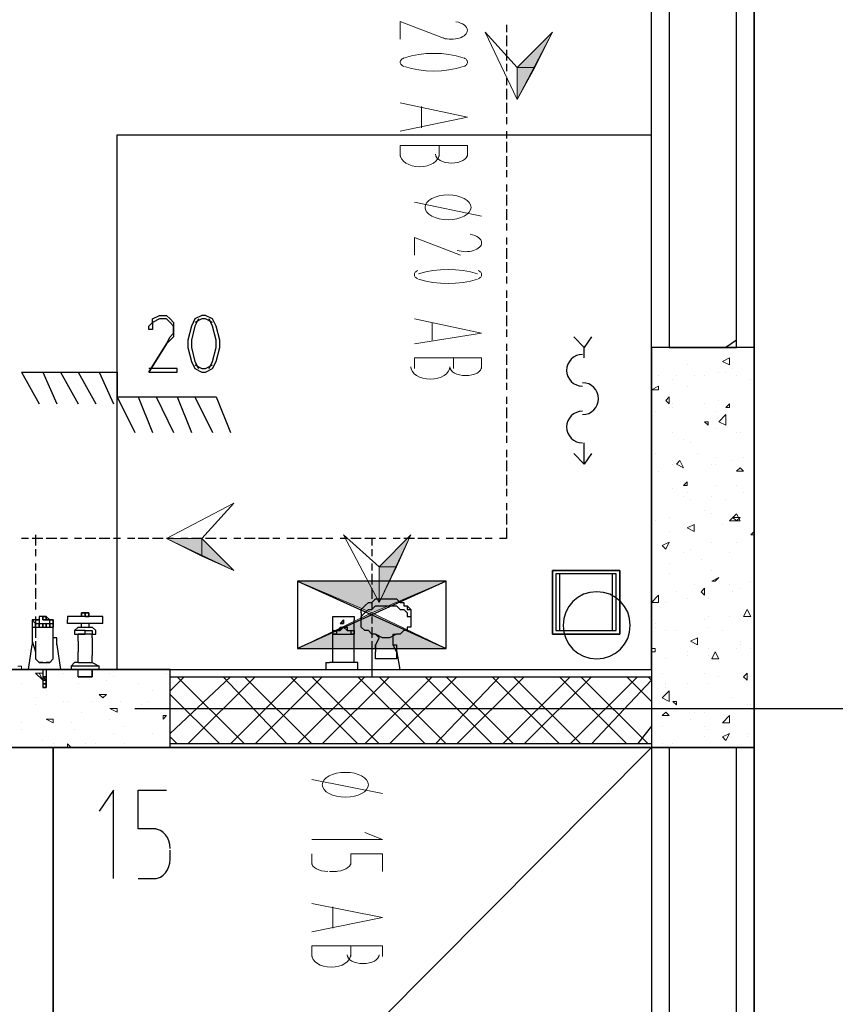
# Model space of a CAD drawing. Header units: millimetres. Extents: x 0 to 420, y 0 to 297.
# Tile 53 of 88: x 215.75 to 225.51, y 151.83 to 163.6. Entities that reach past the tile are written whole.
import ezdxf

# ---------------------------------------------------------------- set-up
doc = ezdxf.new("R2010")
doc.units = ezdxf.units.MM
doc.layers.add('FILL_000000', color=7, linetype='Continuous')
doc.layers.add('LINE_000000', color=7, linetype='Continuous')

msp = doc.modelspace()

# ---------------------------------------------------------------- hatches: boundary and pattern name
at = {"layer": 'FILL_000000'}
h = msp.add_hatch(color=7, dxfattribs=at)
h.dxf.hatch_style = 1
h.paths.add_polyline_path([(221.7, 163.026), (221.911, 163.026), (222.123, 163.449), (221.7, 163.026)])
h = msp.add_hatch(color=7, dxfattribs=at)
h.dxf.hatch_style = 1
h.paths.add_polyline_path([(221.7, 162.645), (221.7, 163.026), (221.911, 163.026), (221.7, 162.645)])
h = msp.add_hatch(color=7, dxfattribs=at)
h.dxf.hatch_style = 1
h.paths.add_polyline_path([(217.509, 157.395), (217.932, 157.395), (217.932, 157.184), (217.509, 157.395)])
h = msp.add_hatch(color=7, dxfattribs=at)
h.dxf.hatch_style = 1
h.paths.add_polyline_path([(217.932, 157.395), (217.932, 157.184), (218.313, 157.014), (217.932, 157.395)])
h = msp.add_hatch(color=7, dxfattribs=at)
h.dxf.hatch_style = 1
h.paths.add_polyline_path([(220.049, 157.057), (220.26, 157.057), (220.43, 157.438), (220.049, 157.057)])
h = msp.add_hatch(color=7, dxfattribs=at)
h.dxf.hatch_style = 1
h.paths.add_polyline_path([(220.049, 156.633), (220.049, 157.057), (220.26, 157.057), (220.049, 156.633)])
h = msp.add_hatch(color=7, dxfattribs=at)
h.dxf.hatch_style = 1
h.paths.add_polyline_path([(219.075, 156.887), (219.964, 156.506), (220.853, 156.887), (219.075, 156.887)])
h = msp.add_hatch(color=7, dxfattribs=at)
h.dxf.hatch_style = 1
h.paths.add_polyline_path([(219.964, 156.506), (220.853, 156.887), (219.075, 156.887), (219.964, 156.506)])
h = msp.add_hatch(color=7, dxfattribs=at)
h.dxf.hatch_style = 1
h.paths.add_polyline_path([(219.075, 156.083), (219.964, 156.506), (220.853, 156.083), (219.075, 156.083)])
h = msp.add_hatch(color=7, dxfattribs=at)
h.dxf.hatch_style = 1
h.paths.add_polyline_path([(219.964, 156.506), (220.853, 156.083), (219.075, 156.083), (219.964, 156.506)])

# ---------------------------------------------------------------- linework, layer by layer
at = {"layer": 'LINE_000000', "lineweight": 25}
for p, q in [((224.536, 226.568), (224.536, 73.702)), ((224.536, 159.681), (224.536, 190.034)), ((223.308, 155.829), (223.308, 168.952)), ((221.573, 163.534), (221.573, 163.449)), ((221.573, 163.407), (221.573, 163.28)), ((221.573, 163.237), (221.573, 163.11)), ((221.573, 163.068), (221.573, 162.983)), ((221.573, 162.899), (221.573, 162.814)), ((221.573, 162.772), (221.573, 162.645)), ((221.573, 162.602), (221.573, 162.475)), ((221.573, 162.433), (221.573, 162.348)), ((216.916, 162.221), (223.308, 162.221)), ((216.916, 155.829), (216.916, 162.221)), ((221.573, 162.264), (221.573, 162.179)), ((221.573, 162.137), (221.573, 162.01)), ((221.573, 161.967), (221.573, 161.84)), ((221.573, 161.798), (221.573, 161.713)), ((221.573, 161.629), (221.573, 161.544)), ((221.573, 161.502), (221.573, 161.375)), ((221.573, 161.332), (221.573, 161.205)), ((221.573, 161.163), (221.573, 161.078)), ((221.573, 160.994), (221.573, 160.909)), ((221.573, 160.867), (221.573, 160.74)), ((221.573, 160.697), (221.573, 160.57)), ((221.573, 160.528), (221.573, 160.443)), ((221.573, 160.359), (221.573, 160.274)), ((221.573, 160.232), (221.573, 160.105)), ((221.573, 160.062), (221.573, 159.935)), ((221.573, 159.893), (221.573, 159.808)), ((221.573, 159.724), (221.573, 159.639)), ((224.324, 159.766), (224.197, 159.681)), ((221.573, 159.597), (221.573, 159.47)), ((222.504, 159.554), (222.504, 159.681)), ((215.773, 159.385), (216.916, 159.385)), ((215.773, 159.385), (215.985, 159.004)), ((216.027, 159.385), (216.196, 159.004)), ((216.239, 159.385), (216.45, 159.004)), ((216.45, 159.385), (216.662, 159.004)), ((216.704, 159.385), (216.874, 159.004)), ((216.916, 159.385), (216.916, 159.089)), ((221.573, 159.427), (221.573, 159.3)), ((221.573, 159.258), (221.573, 159.173)), ((216.916, 159.089), (218.101, 159.089)), ((216.916, 159.089), (217.128, 158.665)), ((217.17, 159.089), (217.339, 158.665)), ((217.382, 159.089), (217.593, 158.665)), ((217.636, 159.089), (217.805, 158.665)), ((217.847, 159.089), (218.059, 158.665)), ((218.101, 159.089), (218.271, 158.665)), ((221.573, 159.089), (221.573, 159.004)), ((221.573, 158.962), (221.573, 158.835)), ((221.573, 158.792), (221.573, 158.665)), ((221.573, 158.623), (221.573, 158.538)), ((222.504, 158.284), (222.504, 158.538)), ((221.573, 158.454), (221.573, 158.369)), ((221.573, 158.327), (221.573, 158.2)), ((221.573, 158.157), (221.573, 158.03)), ((221.573, 157.988), (221.573, 157.903)), ((221.573, 157.819), (221.573, 157.734)), ((221.573, 157.692), (221.573, 157.565)), ((215.858, 157.395), (215.773, 157.395)), ((216.027, 157.395), (215.9, 157.395)), ((215.942, 157.438), (215.942, 157.311)), ((216.196, 157.395), (216.069, 157.395)), ((216.323, 157.395), (216.239, 157.395)), ((216.493, 157.395), (216.408, 157.395)), ((216.662, 157.395), (216.535, 157.395)), ((216.831, 157.395), (216.704, 157.395)), ((216.958, 157.395), (216.874, 157.395)), ((217.128, 157.395), (217.043, 157.395)), ((217.297, 157.395), (217.17, 157.395)), ((217.466, 157.395), (217.339, 157.395)), ((217.593, 157.395), (217.509, 157.395)), ((217.763, 157.395), (217.678, 157.395)), ((217.932, 157.395), (217.805, 157.395)), ((218.101, 157.395), (217.974, 157.395)), ((218.228, 157.395), (218.144, 157.395)), ((218.398, 157.395), (218.313, 157.395)), ((218.567, 157.395), (218.44, 157.395)), ((218.736, 157.395), (218.609, 157.395)), ((218.863, 157.395), (218.779, 157.395)), ((219.033, 157.395), (218.948, 157.395)), ((219.202, 157.395), (219.075, 157.395)), ((219.371, 157.395), (219.244, 157.395)), ((219.498, 157.395), (219.414, 157.395)), ((219.668, 157.395), (219.583, 157.395)), ((219.837, 157.395), (219.71, 157.395)), ((220.006, 157.395), (219.879, 157.395)), ((219.964, 157.395), (219.964, 157.311)), ((220.133, 157.395), (220.049, 157.395)), ((220.303, 157.395), (220.218, 157.395)), ((220.472, 157.395), (220.345, 157.395)), ((220.641, 157.395), (220.514, 157.395)), ((220.768, 157.395), (220.684, 157.395)), ((220.938, 157.395), (220.853, 157.395)), ((221.107, 157.395), (220.98, 157.395)), ((221.276, 157.395), (221.149, 157.395)), ((221.403, 157.395), (221.319, 157.395)), ((215.942, 157.268), (215.942, 157.184)), ((219.964, 157.268), (219.964, 157.184)), ((215.942, 157.099), (215.942, 157.014)), ((219.964, 157.099), (219.964, 157.014)), ((215.942, 156.972), (215.942, 156.845)), ((219.075, 156.887), (220.853, 156.083)), ((219.964, 156.972), (219.964, 156.845)), ((215.942, 156.803), (215.942, 156.676)), ((219.964, 156.803), (219.964, 156.676)), ((220.049, 156.676), (220.091, 156.676)), ((220.133, 156.676), (220.133, 156.676)), ((220.176, 156.676), (220.176, 156.676)), ((215.942, 156.633), (215.942, 156.549)), ((219.964, 156.633), (219.964, 156.549)), ((215.942, 156.422), (215.9, 156.422)), ((215.9, 156.422), (215.9, 156.337)), ((215.942, 156.464), (215.942, 156.379)), ((215.942, 156.422), (215.942, 156.422)), ((215.942, 156.422), (215.942, 156.422)), ((215.942, 156.422), (215.942, 156.422)), ((215.985, 156.422), (215.985, 156.422)), ((216.027, 156.422), (216.027, 156.464)), ((216.027, 156.464), (216.027, 156.464)), ((216.027, 156.464), (216.027, 156.422)), ((216.027, 156.422), (216.027, 156.422)), ((216.027, 156.422), (216.027, 156.422)), ((216.027, 156.422), (216.027, 156.422)), ((216.069, 156.464), (216.069, 156.464)), ((216.069, 156.422), (216.069, 156.464)), ((216.069, 156.464), (216.069, 156.464)), ((216.069, 156.464), (216.069, 156.422)), ((216.069, 156.422), (216.069, 156.422)), ((216.069, 156.422), (216.069, 156.422)), ((216.069, 156.422), (216.069, 156.422)), ((216.069, 156.422), (216.069, 156.422)), ((216.069, 156.422), (216.069, 156.422)), ((216.112, 156.422), (216.069, 156.422)), ((216.069, 156.422), (216.069, 156.422)), ((216.069, 156.422), (216.112, 156.422)), ((216.069, 156.422), (216.069, 156.422)), ((216.069, 156.422), (216.069, 156.422)), ((216.112, 156.422), (216.112, 156.422)), ((216.112, 156.422), (216.112, 156.422)), ((216.112, 156.422), (216.112, 156.422)), ((216.154, 156.422), (216.154, 156.422)), ((216.154, 156.422), (216.154, 156.422)), ((216.154, 156.422), (216.154, 156.422)), ((216.154, 156.422), (216.154, 156.422)), ((216.154, 156.422), (216.154, 156.337)), ((216.323, 156.379), (216.323, 156.422)), ((216.45, 156.464), (216.45, 156.464)), ((216.577, 156.464), (216.45, 156.464)), ((216.493, 156.464), (216.493, 156.506)), ((216.577, 156.506), (216.577, 156.506)), ((216.577, 156.506), (216.577, 156.464)), ((216.704, 156.464), (216.704, 156.464)), ((216.747, 156.422), (216.747, 156.422)), ((216.747, 156.379), (216.747, 156.422)), ((219.583, 156.464), (219.583, 156.464)), ((219.583, 156.464), (219.583, 156.464)), ((219.583, 156.464), (219.625, 156.464)), ((219.625, 156.464), (219.668, 156.464)), ((219.625, 156.464), (219.668, 156.464)), ((219.625, 156.464), (219.625, 156.464)), ((219.625, 156.464), (219.625, 156.464)), ((219.668, 156.464), (219.668, 156.464)), ((219.668, 156.464), (219.668, 156.464)), ((219.668, 156.464), (219.668, 156.464)), ((219.837, 156.506), (219.837, 156.506)), ((219.837, 156.506), (219.837, 156.506)), ((219.837, 156.506), (219.837, 156.422)), ((219.964, 156.464), (219.964, 156.379)), ((220.43, 156.506), (220.43, 156.422)), ((215.942, 156.337), (215.942, 156.21)), ((216.154, 156.337), (216.154, 156.379)), ((216.747, 156.379), (216.323, 156.379)), ((216.408, 156.295), (216.408, 156.295)), ((216.45, 156.337), (216.62, 156.337)), ((216.493, 156.337), (216.493, 156.379)), ((216.535, 156.295), (216.493, 156.295)), ((216.493, 156.295), (216.493, 156.295)), ((216.535, 156.295), (216.535, 156.295)), ((216.535, 156.295), (216.535, 156.295)), ((216.577, 156.379), (216.577, 156.337)), ((216.62, 156.337), (216.62, 156.337)), ((216.62, 156.295), (216.62, 156.295)), ((219.625, 156.379), (219.625, 156.379)), ((219.625, 156.379), (219.625, 156.379)), ((219.625, 156.379), (219.625, 156.379)), ((219.625, 156.379), (219.625, 156.379)), ((219.71, 156.295), (219.71, 156.252)), ((219.71, 156.295), (219.71, 156.295)), ((219.71, 156.295), (219.71, 156.252)), ((219.964, 156.337), (219.964, 156.21)), ((215.9, 156.21), (215.9, 156.21)), ((216.45, 156.21), (216.45, 156.252)), ((216.62, 156.252), (216.45, 156.252)), ((216.45, 156.168), (216.45, 156.21)), ((216.493, 156.252), (216.493, 156.252)), ((216.577, 156.252), (216.577, 156.252)), ((216.62, 156.21), (216.62, 156.252)), ((219.498, 156.252), (219.498, 156.252)), ((219.498, 156.252), (219.541, 156.252)), ((219.498, 156.252), (219.498, 156.252)), ((219.498, 156.252), (219.541, 156.252)), ((219.71, 156.252), (219.71, 156.252)), ((219.71, 156.252), (219.71, 156.252)), ((219.752, 156.252), (219.71, 156.252)), ((219.752, 156.252), (219.752, 156.252)), ((219.752, 155.914), (219.752, 156.252)), ((219.752, 156.252), (219.752, 156.252)), ((220.006, 156.252), (220.006, 156.252)), ((220.006, 156.252), (220.049, 156.21)), ((220.049, 156.21), (220.049, 156.21)), ((220.218, 156.21), (220.218, 156.21)), ((215.942, 156.168), (215.942, 156.041)), ((216.45, 156.168), (216.45, 156.168)), ((216.45, 156.168), (216.45, 156.168)), ((219.964, 156.168), (219.964, 156.041)), ((219.964, 156.083), (219.964, 156.083)), ((215.942, 155.956), (215.942, 155.956)), ((215.942, 155.956), (215.985, 155.914)), ((216.112, 155.914), (216.154, 155.956)), ((216.45, 155.998), (216.45, 156.041)), ((216.45, 155.998), (216.45, 155.998)), ((216.45, 155.914), (216.45, 155.998)), ((216.62, 156.041), (216.62, 156.041)), ((216.62, 155.914), (216.62, 155.998)), ((219.964, 155.998), (219.964, 155.914)), ((220.006, 155.998), (220.006, 156.041)), ((220.006, 155.956), (220.006, 155.998)), ((220.006, 155.956), (220.006, 155.956)), ((220.218, 155.956), (220.218, 155.956)), ((220.26, 156.041), (220.26, 156.041)), ((220.26, 156.041), (220.26, 155.998)), ((220.26, 155.998), (220.26, 155.998)), ((210.524, 155.829), (223.308, 155.829)), ((216.027, 155.914), (215.985, 155.914)), ((215.985, 155.914), (215.985, 155.914)), ((215.985, 155.914), (215.985, 155.914)), ((215.985, 155.914), (215.985, 155.914)), ((216.027, 155.829), (216.027, 155.744)), ((216.112, 155.914), (216.069, 155.914)), ((216.069, 155.829), (216.069, 155.744)), ((216.112, 155.914), (216.112, 155.914)), ((216.112, 155.914), (216.112, 155.914)), ((216.408, 155.914), (216.366, 155.871)), ((216.366, 155.871), (216.366, 155.871)), ((216.366, 155.871), (216.366, 155.829)), ((216.704, 155.871), (216.366, 155.871)), ((216.704, 155.829), (216.366, 155.829)), ((216.366, 155.829), (216.366, 155.829)), ((216.45, 155.914), (216.408, 155.914)), ((216.45, 155.914), (216.45, 155.914)), ((216.45, 155.744), (216.45, 155.829)), ((216.62, 155.914), (216.62, 155.914)), ((216.62, 155.744), (216.62, 155.829)), ((216.62, 155.829), (216.62, 155.744)), ((216.704, 155.829), (216.704, 155.871)), ((216.704, 155.829), (216.704, 155.829)), ((216.704, 155.829), (216.704, 155.829)), ((219.414, 155.914), (219.414, 155.914)), ((219.414, 155.914), (219.456, 155.914)), ((219.414, 155.829), (219.414, 155.829)), ((219.498, 155.914), (219.498, 155.914)), ((219.752, 155.914), (219.752, 155.914)), ((219.795, 155.914), (219.795, 155.914)), ((219.795, 155.829), (219.795, 155.829)), ((219.964, 155.829), (219.964, 155.744)), ((220.303, 155.829), (220.303, 155.829)), ((216.027, 155.744), (216.027, 155.744)), ((216.027, 155.744), (216.027, 155.702)), ((216.027, 155.744), (216.027, 155.702)), ((216.027, 155.702), (216.027, 155.702)), ((216.027, 155.702), (216.027, 155.702)), ((216.027, 155.702), (216.027, 155.66)), ((216.069, 155.744), (216.069, 155.744)), ((216.069, 155.744), (216.069, 155.702)), ((216.069, 155.744), (216.069, 155.702)), ((216.069, 155.702), (216.069, 155.702)), ((216.069, 155.702), (216.069, 155.702)), ((216.069, 155.702), (216.069, 155.66)), ((216.45, 155.744), (216.62, 155.744)), ((216.45, 155.744), (216.45, 155.744)), ((216.62, 155.744), (216.62, 155.744)), ((217.72, 155.744), (217.551, 155.575)), ((218.271, 155.744), (217.551, 155.067)), ((218.44, 154.94), (217.636, 155.744)), ((218.567, 155.744), (217.763, 154.94)), ((218.948, 154.94), (218.186, 155.744)), ((219.075, 155.744), (218.271, 154.94)), ((219.244, 154.94), (218.44, 155.744)), ((219.371, 155.744), (218.567, 154.94)), ((219.795, 154.94), (218.99, 155.744)), ((219.879, 155.744), (219.075, 154.94)), ((220.049, 154.94), (219.244, 155.744)), ((220.176, 155.744), (219.371, 154.94)), ((220.599, 154.94), (219.795, 155.744)), ((220.684, 155.744), (219.879, 154.94)), ((220.853, 154.94), (220.049, 155.744)), ((220.98, 155.744), (220.176, 154.94)), ((221.403, 154.94), (220.599, 155.744)), ((221.488, 155.744), (220.726, 154.94)), ((221.657, 154.94), (220.853, 155.744)), ((221.784, 155.744), (220.98, 154.94)), ((222.208, 154.94), (221.403, 155.744)), ((222.335, 155.744), (221.53, 154.94)), ((222.462, 154.94), (221.657, 155.744)), ((222.589, 155.744), (221.784, 154.94)), ((223.012, 154.94), (222.208, 155.744)), ((223.139, 155.744), (222.335, 154.94)), ((223.266, 154.94), (222.462, 155.744)), ((223.308, 155.448), (223.012, 155.744)), ((216.027, 155.66), (216.027, 155.66)), ((216.027, 155.66), (216.027, 155.617)), ((216.027, 155.617), (216.069, 155.617)), ((216.027, 155.617), (216.027, 155.617)), ((216.069, 155.617), (216.027, 155.617)), ((216.027, 155.617), (216.027, 155.617)), ((216.027, 155.617), (216.027, 155.617)), ((216.069, 155.66), (216.069, 155.66)), ((216.069, 155.66), (216.069, 155.617)), ((216.069, 155.617), (216.069, 155.617)), ((218.144, 154.94), (217.551, 155.533)), ((217.128, 155.363), (233.468, 155.363)), ((223.308, 155.152), (223.139, 154.94)), ((217.636, 154.94), (217.551, 155.025)), ((223.308, 154.898), (209.592, 154.898)), ((217.551, 153.543), (217.551, 153.67)), ((217.17, 153.331), (217.382, 153.331))]:
    msp.add_line(p, q, dxfattribs=at)
at = {"layer": 'LINE_000000', "lineweight": 13}
for p, q in [((220.557, 162.306), (220.557, 162.56)), ((220.303, 162.094), (220.303, 161.967)), ((220.768, 161.967), (220.768, 162.094)), ((220.472, 161.417), (221.276, 161.248)), ((220.684, 159.766), (220.684, 159.978)), ((220.472, 159.554), (220.472, 159.427)), ((220.938, 159.427), (220.938, 159.554)), ((215.773, 155.829), (215.392, 155.829)), ((215.773, 155.829), (215.773, 155.829)), ((219.244, 154.517), (220.091, 154.347)), ((219.244, 153.628), (219.244, 153.501)), ((219.456, 153.416), (219.541, 153.416)), ((219.498, 152.739), (219.498, 152.993)), ((219.244, 152.527), (219.244, 152.4)), ((219.71, 152.4), (219.71, 152.527))]:
    msp.add_line(p, q, dxfattribs=at)
at = {"layer": 'LINE_000000', "lineweight": 0}
for p, q in [((223.605, 159.681), (223.605, 159.681)), ((223.732, 159.47), (223.732, 159.47)), ((224.155, 159.512), (224.24, 159.554)), ((224.155, 159.512), (224.24, 159.47)), ((224.24, 159.47), (224.24, 159.554)), ((224.113, 159.385), (224.113, 159.385)), ((224.197, 159.385), (224.197, 159.385)), ((224.282, 159.427), (224.282, 159.427)), ((223.393, 159.343), (223.393, 159.343)), ((223.562, 159.3), (223.562, 159.3)), ((223.605, 159.343), (223.605, 159.343)), ((223.816, 159.343), (223.816, 159.343)), ((223.943, 159.343), (223.943, 159.343)), ((224.324, 159.343), (224.324, 159.343)), ((224.494, 159.3), (224.494, 159.3)), ((223.308, 159.173), (223.393, 159.216)), ((223.308, 159.173), (223.393, 159.173)), ((223.393, 159.173), (223.393, 159.216)), ((223.732, 159.216), (223.732, 159.216)), ((223.478, 159.046), (223.52, 159.089)), ((223.478, 159.046), (223.52, 159.004)), ((223.52, 159.004), (223.52, 159.089)), ((223.562, 159.004), (223.562, 159.004)), ((223.943, 159.004), (223.943, 159.004)), ((223.943, 159.004), (223.943, 159.004)), ((224.113, 159.046), (224.113, 159.046)), ((224.197, 158.962), (224.24, 159.004)), ((224.24, 158.962), (224.24, 159.004)), ((223.351, 158.919), (223.351, 158.919)), ((223.52, 158.962), (223.52, 158.962)), ((223.562, 158.962), (223.562, 158.962)), ((224.07, 158.919), (224.07, 158.919)), ((224.197, 158.962), (224.24, 158.962)), ((223.943, 158.792), (223.986, 158.792)), ((223.943, 158.792), (223.986, 158.75)), ((223.986, 158.75), (223.986, 158.792)), ((224.113, 158.792), (224.197, 158.877)), ((223.562, 158.665), (223.562, 158.665)), ((224.07, 158.708), (224.07, 158.708)), ((224.324, 158.665), (224.324, 158.665)), ((224.367, 158.665), (224.367, 158.665)), ((223.689, 158.581), (223.689, 158.581)), ((223.774, 158.538), (223.774, 158.538)), ((223.351, 158.411), (223.351, 158.411)), ((223.859, 158.411), (223.859, 158.411)), ((223.562, 158.327), (223.562, 158.327)), ((223.605, 158.284), (223.647, 158.327)), ((223.689, 158.242), (223.647, 158.327)), ((224.07, 158.369), (224.07, 158.369)), ((224.282, 158.327), (224.282, 158.327)), ((224.409, 158.369), (224.409, 158.369)), ((223.393, 158.2), (223.393, 158.2)), ((223.562, 158.284), (223.562, 158.284)), ((223.605, 158.284), (223.689, 158.242)), ((224.028, 158.284), (224.028, 158.284)), ((224.07, 158.284), (224.07, 158.284)), ((224.324, 158.2), (224.367, 158.242)), ((224.324, 158.2), (224.409, 158.2)), ((224.409, 158.2), (224.367, 158.242)), ((223.689, 158.03), (223.732, 158.073)), ((223.732, 158.03), (223.732, 158.073)), ((223.562, 157.988), (223.562, 157.988)), ((223.689, 158.03), (223.732, 158.03)), ((223.732, 157.946), (223.732, 157.946)), ((224.07, 158.03), (224.07, 158.03)), ((224.324, 158.03), (224.324, 158.03)), ((224.409, 157.946), (224.409, 157.946)), ((223.689, 157.903), (223.689, 157.903)), ((223.774, 157.861), (223.774, 157.861)), ((224.028, 157.903), (224.028, 157.903)), ((224.197, 157.861), (224.197, 157.861)), ((223.943, 157.734), (223.943, 157.734)), ((223.351, 157.607), (223.351, 157.607)), ((223.52, 157.649), (223.52, 157.649)), ((224.028, 157.692), (224.028, 157.692)), ((224.24, 157.607), (224.324, 157.692)), ((224.24, 157.607), (224.367, 157.607)), ((224.282, 157.649), (224.367, 157.649)), ((224.282, 157.649), (224.324, 157.607)), ((224.367, 157.607), (224.324, 157.692)), ((224.324, 157.607), (224.367, 157.649)), ((223.52, 157.48), (223.52, 157.48)), ((223.732, 157.522), (223.816, 157.565)), ((223.732, 157.522), (223.816, 157.48)), ((223.774, 157.522), (223.774, 157.522)), ((223.816, 157.48), (223.816, 157.565)), ((224.155, 157.565), (224.155, 157.565)), ((224.494, 157.438), (224.536, 157.48)), ((223.435, 157.311), (223.52, 157.353)), ((223.478, 157.268), (223.52, 157.353)), ((223.478, 157.353), (223.478, 157.353)), ((224.028, 157.353), (224.028, 157.353)), ((224.028, 157.353), (224.028, 157.353)), ((224.324, 157.353), (224.324, 157.353)), ((224.494, 157.438), (224.536, 157.438)), ((223.435, 157.311), (223.478, 157.268)), ((223.52, 157.311), (223.52, 157.311)), ((223.774, 157.268), (223.774, 157.268)), ((223.689, 157.226), (223.689, 157.226)), ((223.901, 157.141), (223.901, 157.141)), ((224.24, 157.226), (224.24, 157.226)), ((223.52, 157.099), (223.52, 157.099)), ((224.028, 157.014), (224.028, 157.014)), ((223.52, 156.972), (223.52, 156.972)), ((224.028, 156.887), (224.113, 156.93)), ((224.028, 156.887), (224.07, 156.887)), ((224.07, 156.887), (224.113, 156.93)), ((224.494, 156.887), (224.494, 156.887)), ((223.605, 156.76), (223.605, 156.76)), ((223.816, 156.845), (223.816, 156.845)), ((223.901, 156.76), (223.943, 156.803)), ((223.901, 156.76), (223.943, 156.718)), ((223.943, 156.718), (223.943, 156.803)), ((224.24, 156.845), (224.24, 156.845)), ((224.282, 156.76), (224.282, 156.76)), ((224.367, 156.803), (224.367, 156.803)), ((223.308, 156.633), (223.393, 156.718)), ((223.393, 156.633), (223.393, 156.718)), ((223.732, 156.676), (223.732, 156.676)), ((223.986, 156.676), (223.986, 156.676)), ((223.308, 156.633), (223.393, 156.633)), ((223.478, 156.633), (223.478, 156.633)), ((224.409, 156.464), (224.451, 156.549)), ((224.494, 156.464), (224.451, 156.549)), ((223.943, 156.422), (223.943, 156.422)), ((223.986, 156.464), (223.986, 156.464)), ((224.24, 156.464), (224.24, 156.464)), ((224.409, 156.464), (224.494, 156.464)), ((224.536, 156.422), (224.536, 156.422)), ((223.351, 156.379), (223.351, 156.379)), ((223.351, 156.337), (223.351, 156.337)), ((223.478, 156.295), (223.478, 156.295)), ((223.605, 156.295), (223.605, 156.295)), ((223.986, 156.337), (223.986, 156.337)), ((224.155, 156.295), (224.155, 156.295)), ((223.774, 156.168), (223.859, 156.21)), ((223.859, 156.125), (223.859, 156.21)), ((223.308, 156.083), (223.351, 156.083)), ((223.351, 156.041), (223.351, 156.083)), ((223.774, 156.168), (223.859, 156.125)), ((223.816, 156.168), (223.816, 156.168)), ((223.986, 156.083), (223.986, 156.083)), ((224.324, 156.083), (224.324, 156.083)), ((224.367, 156.168), (224.367, 156.168)), ((224.367, 156.125), (224.367, 156.125)), ((224.494, 156.083), (224.494, 156.083)), ((223.308, 156.041), (223.351, 156.041)), ((223.478, 155.956), (223.478, 155.956)), ((223.732, 156.041), (223.732, 156.041)), ((223.732, 155.998), (223.732, 155.998)), ((223.986, 155.998), (223.986, 155.998)), ((224.028, 155.956), (224.07, 156.041)), ((224.028, 155.956), (224.113, 155.956)), ((224.113, 155.956), (224.07, 156.041)), ((217.17, 155.829), (217.17, 155.829)), ((217.17, 155.829), (217.17, 155.829)), ((216.027, 155.702), (215.942, 155.787)), ((216.027, 155.702), (215.985, 155.787)), ((216.027, 155.787), (215.985, 155.787)), ((216.027, 155.702), (216.027, 155.787)), ((216.281, 155.787), (216.281, 155.787)), ((216.789, 155.702), (216.789, 155.702)), ((216.831, 155.787), (216.831, 155.787)), ((216.874, 155.744), (216.874, 155.744)), ((217.509, 155.787), (217.509, 155.787)), ((217.509, 155.787), (217.509, 155.787)), ((217.551, 155.787), (217.551, 155.787)), ((223.435, 155.787), (223.435, 155.787)), ((223.943, 155.787), (223.943, 155.787)), ((224.113, 155.744), (224.113, 155.744)), ((224.409, 155.744), (224.451, 155.787)), ((224.409, 155.744), (224.451, 155.702)), ((224.451, 155.702), (224.451, 155.787)), ((224.494, 155.744), (224.494, 155.744)), ((224.494, 155.744), (224.494, 155.744)), ((215.773, 155.66), (215.773, 155.66)), ((216.45, 155.66), (216.45, 155.66)), ((217.17, 155.66), (217.17, 155.66)), ((223.478, 155.66), (223.478, 155.66)), ((223.478, 155.617), (223.478, 155.617)), ((223.732, 155.66), (223.732, 155.66)), ((223.986, 155.66), (223.986, 155.66)), ((215.942, 155.49), (215.942, 155.49)), ((216.069, 155.575), (216.069, 155.575)), ((216.747, 155.49), (216.704, 155.533)), ((216.789, 155.533), (216.704, 155.533)), ((216.747, 155.49), (216.789, 155.533)), ((217.339, 155.575), (217.339, 155.575)), ((223.435, 155.49), (223.52, 155.575)), ((223.435, 155.49), (223.52, 155.448)), ((223.52, 155.448), (223.52, 155.575)), ((224.282, 155.49), (224.282, 155.49)), ((215.942, 155.406), (215.942, 155.406)), ((216.281, 155.448), (216.281, 155.448)), ((216.323, 155.448), (216.323, 155.448)), ((216.62, 155.448), (216.62, 155.448)), ((216.916, 155.321), (216.831, 155.363)), ((216.958, 155.448), (216.958, 155.448)), ((217.212, 155.406), (217.212, 155.406)), ((217.212, 155.406), (217.212, 155.406)), ((217.297, 155.448), (217.297, 155.448)), ((217.551, 155.406), (217.551, 155.406)), ((223.562, 155.448), (223.605, 155.448)), ((223.562, 155.448), (223.605, 155.406)), ((223.605, 155.406), (223.605, 155.448)), ((223.689, 155.363), (223.689, 155.363)), ((224.451, 155.406), (224.451, 155.406)), ((224.494, 155.406), (224.494, 155.406)), ((216.154, 155.194), (216.069, 155.236)), ((216.154, 155.236), (216.069, 155.236)), ((216.154, 155.194), (216.154, 155.236)), ((216.493, 155.321), (216.493, 155.321)), ((216.831, 155.236), (216.831, 155.236)), ((217.466, 155.236), (217.466, 155.279)), ((217.466, 155.236), (217.509, 155.279)), ((217.509, 155.279), (217.466, 155.279)), ((217.466, 155.279), (217.466, 155.279)), ((223.435, 155.279), (223.478, 155.321)), ((223.435, 155.279), (223.52, 155.279)), ((223.435, 155.279), (223.435, 155.279)), ((223.435, 155.279), (223.435, 155.279)), ((223.52, 155.279), (223.478, 155.321)), ((223.774, 155.236), (223.774, 155.236)), ((223.816, 155.321), (223.816, 155.321)), ((223.943, 155.321), (223.943, 155.321)), ((224.155, 155.194), (224.24, 155.279)), ((224.24, 155.194), (224.24, 155.279)), ((224.282, 155.236), (224.282, 155.236)), ((215.773, 155.194), (215.773, 155.194)), ((216.154, 155.194), (216.154, 155.194)), ((216.366, 155.194), (216.366, 155.194)), ((217.001, 155.152), (217.001, 155.152)), ((223.435, 155.152), (223.435, 155.152)), ((223.943, 155.152), (223.943, 155.152)), ((224.155, 155.194), (224.24, 155.194)), ((215.773, 155.109), (215.773, 155.109)), ((216.408, 155.109), (216.408, 155.109)), ((216.874, 155.067), (216.874, 155.067)), ((217.339, 155.067), (217.339, 155.067)), ((223.351, 155.067), (223.351, 155.067)), ((223.943, 155.025), (223.943, 155.025)), ((223.986, 155.109), (223.986, 155.109)), ((224.155, 155.025), (224.24, 155.067)), ((224.155, 155.025), (224.197, 154.982)), ((224.197, 154.982), (224.24, 155.067)), ((224.197, 155.025), (224.197, 155.025)), ((224.451, 155.067), (224.451, 155.067)), ((224.451, 155.025), (224.451, 155.025)), ((224.536, 155.109), (224.536, 155.109)), ((216.027, 154.982), (216.027, 154.982)), ((216.154, 154.94), (216.154, 154.94)), ((216.281, 154.898), (216.281, 154.898)), ((216.323, 154.898), (216.323, 154.94)), ((216.366, 154.898), (216.323, 154.94)), ((216.323, 154.94), (216.323, 154.94)), ((216.366, 154.898), (216.366, 154.898)), ((216.535, 154.94), (216.535, 154.94)), ((216.662, 154.94), (216.662, 154.94)), ((217.001, 154.94), (217.001, 154.94)), ((217.339, 154.898), (217.339, 154.898)), ((223.435, 154.94), (223.435, 154.94)), ((223.562, 154.94), (223.562, 154.94))]:
    msp.add_line(p, q, dxfattribs=at)
at = {"layer": 'LINE_000000', "lineweight": 25}
for points in [[(224.324, 169.037), (223.52, 169.037), (223.52, 159.681), (224.324, 159.681), (224.324, 169.037)], [(217.932, 160.062), (217.847, 160.02), (217.805, 159.935), (217.763, 159.766), (217.763, 159.681), (217.805, 159.512), (217.847, 159.427), (217.932, 159.385), (217.974, 159.385), (218.059, 159.427), (218.101, 159.512), (218.144, 159.681), (218.144, 159.766), (218.101, 159.935), (218.059, 160.02), (217.974, 160.062), (217.932, 160.062)], [(223.308, 154.898), (224.536, 154.898), (224.536, 159.681), (223.308, 159.681), (223.308, 154.898)], [(222.927, 156.252), (222.123, 156.252), (222.123, 157.014), (222.927, 157.014), (222.927, 156.252), (222.927, 157.014), (222.123, 157.014), (222.123, 156.252), (222.927, 156.252)], [(222.885, 156.295), (222.885, 156.972), (222.165, 156.972), (222.165, 156.295), (222.885, 156.295)], [(222.843, 156.295), (222.843, 156.972), (222.208, 156.972), (222.208, 156.295), (222.843, 156.295)], [(223.054, 156.358), (223.046, 156.439), (223.023, 156.515), (222.986, 156.583), (222.937, 156.643), (222.877, 156.692), (222.809, 156.729), (222.733, 156.752), (222.652, 156.76), (222.571, 156.752), (222.496, 156.729), (222.427, 156.692), (222.368, 156.643), (222.319, 156.583), (222.282, 156.515), (222.258, 156.439), (222.25, 156.358), (222.258, 156.277), (222.282, 156.202), (222.319, 156.133), (222.368, 156.074), (222.427, 156.025), (222.496, 155.988), (222.571, 155.964), (222.652, 155.956), (222.733, 155.964), (222.809, 155.988), (222.877, 156.025), (222.937, 156.074), (222.986, 156.133), (223.023, 156.202), (223.046, 156.277), (223.054, 156.358)], [(216.069, 156.464), (216.027, 156.464), (216.069, 156.464)], [(216.069, 156.422), (216.027, 156.422), (216.069, 156.422)], [(216.069, 156.422), (216.027, 156.422), (216.069, 156.422)], [(216.069, 156.422), (216.027, 156.422), (216.069, 156.422)], [(216.069, 156.422), (216.027, 156.422), (216.069, 156.422)], [(216.112, 156.422), (216.069, 156.422), (216.112, 156.422)], [(216.493, 156.464), (216.493, 156.506), (216.535, 156.506), (216.535, 156.464), (216.577, 156.464), (216.577, 156.506), (216.535, 156.506), (216.535, 156.464), (216.493, 156.464)], [(216.577, 156.464), (216.577, 156.506), (216.577, 156.464), (216.577, 156.506), (216.577, 156.464), (216.577, 156.506), (216.577, 156.464)], [(219.625, 156.379), (219.625, 156.422), (219.625, 156.379), (219.583, 156.379), (219.625, 156.379)], [(219.625, 156.379), (219.583, 156.379), (219.625, 156.422), (219.625, 156.379)], [(219.625, 156.379), (219.583, 156.379), (219.625, 156.422), (219.625, 156.379)], [(215.985, 156.337), (215.985, 156.379), (215.985, 156.337), (215.985, 156.379), (215.985, 156.337), (215.985, 156.379), (215.985, 156.337), (215.985, 156.379), (215.985, 156.337)], [(216.027, 156.337), (216.027, 156.379), (216.027, 156.337), (216.027, 156.379), (216.027, 156.337), (216.027, 156.379), (216.027, 156.337), (216.027, 156.379), (216.027, 156.337)], [(216.112, 156.337), (216.112, 156.379), (216.112, 156.337), (216.112, 156.379), (216.112, 156.337), (216.112, 156.379), (216.112, 156.337), (216.112, 156.379), (216.112, 156.337)], [(217.551, 154.898), (217.551, 155.829), (215.18, 155.829), (215.18, 154.898), (217.551, 154.898)], [(216.069, 155.744), (216.027, 155.744), (216.069, 155.744)], [(217.551, 154.94), (217.551, 155.744), (223.308, 155.744), (223.308, 154.94), (217.551, 154.94)], [(216.154, 147.701), (223.308, 154.898), (216.154, 154.898), (216.154, 147.701)], [(216.154, 147.701), (216.154, 154.898), (223.308, 154.898), (223.308, 147.701), (216.154, 147.701)], [(223.52, 134.112), (224.324, 134.112), (224.324, 154.898), (223.52, 154.898), (223.52, 134.112)]]:
    msp.add_lwpolyline(points, close=True, dxfattribs=at)
at = {"layer": 'LINE_000000', "lineweight": 13}
for points in [[(220.853, 163.364), (220.303, 163.576), (220.303, 163.364)], [(220.816, 163.38), (220.838, 163.374), (220.862, 163.369), (220.887, 163.366), (220.912, 163.364), (220.937, 163.365), (220.962, 163.367), (220.986, 163.372), (221.009, 163.378), (221.031, 163.386), (221.05, 163.395), (221.067, 163.405), (221.081, 163.417), (221.092, 163.429), (221.1, 163.443), (221.105, 163.456), (221.107, 163.471)], [(221.107, 163.469), (221.105, 163.487), (221.097, 163.504), (221.085, 163.519), (221.069, 163.534), (221.049, 163.546), (221.025, 163.557), (220.998, 163.566), (220.968, 163.572)], [(220.346, 163.14), (220.336, 163.135), (220.327, 163.13), (220.32, 163.124), (220.314, 163.118), (220.309, 163.111), (220.306, 163.104), (220.303, 163.097), (220.303, 163.089), (220.303, 163.082), (220.306, 163.074), (220.309, 163.067), (220.314, 163.061), (220.32, 163.054), (220.327, 163.048), (220.336, 163.043), (220.346, 163.038)], [(221.056, 163.142), (220.972, 163.165), (220.885, 163.182), (220.795, 163.192), (220.705, 163.195), (220.614, 163.192), (220.525, 163.182), (220.438, 163.165), (220.354, 163.142)], [(221.064, 163.038), (221.074, 163.043), (221.082, 163.048), (221.09, 163.054), (221.096, 163.061), (221.101, 163.067), (221.104, 163.074), (221.106, 163.082), (221.107, 163.089), (221.106, 163.097), (221.104, 163.104), (221.101, 163.111), (221.096, 163.118), (221.09, 163.124), (221.082, 163.13), (221.074, 163.135), (221.064, 163.14)], [(220.354, 163.036), (220.438, 163.013), (220.525, 162.997), (220.614, 162.987), (220.705, 162.983), (220.795, 162.987), (220.885, 162.997), (220.972, 163.013), (221.056, 163.036)], [(220.303, 162.602), (221.107, 162.433), (220.303, 162.264)], [(221.107, 161.967), (221.107, 162.094), (220.303, 162.094)], [(220.303, 161.988), (220.307, 161.959), (220.321, 161.931), (220.342, 161.906), (220.371, 161.884), (220.405, 161.866), (220.445, 161.852), (220.489, 161.843), (220.536, 161.84), (220.582, 161.843), (220.626, 161.852), (220.666, 161.866), (220.7, 161.884), (220.729, 161.906), (220.75, 161.931), (220.764, 161.959), (220.768, 161.988)], [(220.726, 161.988), (220.73, 161.967), (220.741, 161.947), (220.759, 161.929), (220.782, 161.914), (220.81, 161.901), (220.842, 161.891), (220.878, 161.885), (220.917, 161.883), (220.955, 161.885), (220.991, 161.891), (221.023, 161.901), (221.051, 161.914), (221.074, 161.929), (221.092, 161.947), (221.103, 161.967), (221.107, 161.988)], [(221.276, 160.929), (221.274, 160.947), (221.267, 160.964), (221.255, 160.979), (221.238, 160.994), (221.218, 161.006), (221.194, 161.017), (221.167, 161.026), (221.137, 161.032)], [(221.022, 160.782), (220.472, 160.994), (220.472, 160.782)], [(220.985, 160.84), (221.008, 160.834), (221.031, 160.829), (221.056, 160.826), (221.081, 160.824), (221.106, 160.825), (221.131, 160.827), (221.155, 160.832), (221.179, 160.838), (221.2, 160.846), (221.219, 160.855), (221.236, 160.865), (221.25, 160.877), (221.262, 160.889), (221.27, 160.903), (221.275, 160.916), (221.276, 160.931)], [(220.515, 160.6), (220.505, 160.595), (220.497, 160.59), (220.489, 160.584), (220.483, 160.578), (220.478, 160.571), (220.475, 160.564), (220.473, 160.557), (220.472, 160.549), (220.473, 160.542), (220.475, 160.534), (220.478, 160.527), (220.483, 160.521), (220.489, 160.514), (220.497, 160.508), (220.505, 160.503), (220.515, 160.498)], [(221.225, 160.56), (221.141, 160.583), (221.054, 160.599), (220.965, 160.609), (220.874, 160.613), (220.784, 160.609), (220.694, 160.599), (220.607, 160.583), (220.523, 160.56)], [(221.233, 160.498), (221.243, 160.503), (221.252, 160.508), (221.259, 160.514), (221.265, 160.521), (221.27, 160.527), (221.273, 160.534), (221.276, 160.542), (221.276, 160.549), (221.276, 160.557), (221.273, 160.564), (221.27, 160.571), (221.265, 160.578), (221.259, 160.584), (221.252, 160.59), (221.243, 160.595), (221.233, 160.6)], [(220.523, 160.496), (220.607, 160.473), (220.694, 160.457), (220.784, 160.447), (220.874, 160.443), (220.965, 160.447), (221.054, 160.457), (221.141, 160.473), (221.225, 160.496)], [(220.472, 160.02), (221.276, 159.851), (220.472, 159.724)], [(221.276, 159.427), (221.276, 159.554), (220.472, 159.554)], [(220.43, 159.448), (220.434, 159.419), (220.448, 159.391), (220.469, 159.366), (220.498, 159.344), (220.532, 159.326), (220.572, 159.312), (220.616, 159.303), (220.662, 159.3), (220.709, 159.303), (220.753, 159.312), (220.793, 159.326), (220.827, 159.344), (220.856, 159.366), (220.877, 159.391), (220.891, 159.419), (220.895, 159.448)], [(220.895, 159.448), (220.899, 159.427), (220.91, 159.407), (220.928, 159.389), (220.951, 159.374), (220.979, 159.361), (221.012, 159.351), (221.047, 159.345), (221.086, 159.343), (221.124, 159.345), (221.16, 159.351), (221.192, 159.361), (221.221, 159.374), (221.244, 159.389), (221.261, 159.407), (221.272, 159.427), (221.276, 159.448)], [(215.773, 155.829), (215.773, 155.871), (215.731, 155.871)], [(219.244, 153.797), (220.091, 153.797), (219.879, 153.882)], [(219.71, 153.501), (219.71, 153.628), (220.091, 153.628), (220.091, 153.416)], [(219.244, 153.522), (219.248, 153.501), (219.259, 153.481), (219.277, 153.463), (219.3, 153.447), (219.328, 153.434), (219.361, 153.424), (219.396, 153.418), (219.435, 153.416)], [(219.52, 153.416), (219.558, 153.418), (219.594, 153.424), (219.626, 153.434), (219.654, 153.447), (219.677, 153.463), (219.695, 153.481), (219.706, 153.501), (219.71, 153.522)], [(219.244, 153.035), (220.091, 152.866), (219.244, 152.696)], [(220.091, 152.4), (220.091, 152.527), (219.244, 152.527)], [(219.244, 152.421), (219.249, 152.391), (219.263, 152.363), (219.284, 152.338), (219.313, 152.316), (219.347, 152.298), (219.387, 152.285), (219.43, 152.276), (219.477, 152.273), (219.524, 152.276), (219.568, 152.285), (219.607, 152.298), (219.642, 152.316), (219.67, 152.338), (219.692, 152.363), (219.705, 152.391), (219.71, 152.421)], [(219.668, 152.421), (219.672, 152.4), (219.683, 152.38), (219.7, 152.362), (219.723, 152.346), (219.752, 152.333), (219.784, 152.324), (219.82, 152.317), (219.858, 152.315), (219.897, 152.317), (219.932, 152.324), (219.965, 152.333), (219.993, 152.346), (220.016, 152.362), (220.034, 152.38), (220.045, 152.4), (220.049, 152.421)]]:
    msp.add_lwpolyline(points, dxfattribs=at)
for points in [[(221.319, 163.449), (221.7, 163.026), (222.123, 163.449), (221.7, 162.645), (221.319, 163.449)], [(220.874, 161.205), (220.93, 161.208), (220.981, 161.217), (221.028, 161.231), (221.069, 161.249), (221.102, 161.271), (221.128, 161.296), (221.144, 161.324), (221.149, 161.354), (221.144, 161.383), (221.128, 161.411), (221.102, 161.436), (221.069, 161.458), (221.028, 161.476), (220.981, 161.49), (220.93, 161.499), (220.874, 161.502), (220.819, 161.499), (220.767, 161.49), (220.72, 161.476), (220.68, 161.458), (220.646, 161.436), (220.621, 161.411), (220.605, 161.383), (220.599, 161.354), (220.605, 161.324), (220.621, 161.296), (220.646, 161.271), (220.68, 161.249), (220.72, 161.231), (220.767, 161.217), (220.819, 161.208), (220.874, 161.205)], [(218.313, 157.819), (217.932, 157.395), (218.313, 157.014), (217.509, 157.395), (218.313, 157.819)], [(219.625, 157.438), (220.049, 157.057), (220.43, 157.438), (220.049, 156.633), (219.625, 157.438)], [(216.154, 154.898), (216.154, 147.701), (214.122, 147.701), (214.122, 154.898), (216.154, 154.898)], [(219.646, 154.305), (219.702, 154.308), (219.754, 154.317), (219.8, 154.33), (219.841, 154.348), (219.875, 154.37), (219.9, 154.395), (219.916, 154.423), (219.922, 154.453), (219.916, 154.483), (219.9, 154.511), (219.875, 154.536), (219.841, 154.558), (219.8, 154.576), (219.754, 154.59), (219.702, 154.598), (219.646, 154.601), (219.591, 154.598), (219.539, 154.59), (219.493, 154.576), (219.452, 154.558), (219.418, 154.536), (219.393, 154.511), (219.377, 154.483), (219.371, 154.453), (219.377, 154.423), (219.393, 154.395), (219.418, 154.37), (219.452, 154.348), (219.493, 154.33), (219.539, 154.317), (219.591, 154.308), (219.646, 154.305)]]:
    msp.add_lwpolyline(points, close=True, dxfattribs=at)
at = {"layer": 'LINE_000000', "lineweight": 0}
for points in [[(221.7, 163.026), (221.911, 163.026), (222.123, 163.449), (221.7, 163.026)], [(221.7, 162.645), (221.7, 163.026), (221.911, 163.026), (221.7, 162.645)], [(217.509, 157.395), (217.932, 157.395), (217.932, 157.184), (217.509, 157.395)], [(217.932, 157.395), (217.932, 157.184), (218.313, 157.014), (217.932, 157.395)], [(220.049, 157.057), (220.26, 157.057), (220.43, 157.438), (220.049, 157.057)], [(220.049, 156.633), (220.049, 157.057), (220.26, 157.057), (220.049, 156.633)], [(219.075, 156.887), (219.964, 156.506), (220.853, 156.887), (219.075, 156.887)], [(219.964, 156.506), (220.853, 156.887), (219.075, 156.887), (219.964, 156.506)], [(219.075, 156.083), (219.964, 156.506), (220.853, 156.083), (219.075, 156.083)], [(219.964, 156.506), (220.853, 156.083), (219.075, 156.083), (219.964, 156.506)]]:
    msp.add_lwpolyline(points, close=True, dxfattribs=at)
at = {"layer": 'LINE_000000', "lineweight": 25}
for points in [[(217.297, 159.385), (217.509, 159.724), (217.551, 159.808), (217.593, 159.851), (217.593, 159.935), (217.551, 159.978), (217.509, 160.02), (217.424, 160.02), (217.339, 159.978), (217.339, 159.935), (217.339, 159.893), (217.297, 159.893), (217.297, 159.935), (217.339, 159.978), (217.339, 160.02), (217.424, 160.062), (217.509, 160.062), (217.551, 160.02), (217.593, 159.978), (217.593, 159.935), (217.593, 159.851), (217.593, 159.808), (217.509, 159.724), (217.297, 159.385), (217.636, 159.385), (217.636, 159.427), (217.297, 159.427)], [(217.89, 160.02), (217.847, 159.935), (217.805, 159.766), (217.805, 159.681), (217.847, 159.512), (217.89, 159.427)], [(218.059, 159.978), (217.974, 160.02), (217.932, 160.02), (217.847, 159.978)], [(218.017, 159.427), (218.059, 159.512), (218.101, 159.681), (218.101, 159.766), (218.059, 159.935), (218.017, 160.02)], [(222.589, 159.808), (222.504, 159.681), (222.377, 159.808)], [(222.483, 159.597), (222.444, 159.593), (222.409, 159.582), (222.376, 159.564), (222.348, 159.541), (222.325, 159.513), (222.307, 159.48), (222.296, 159.445), (222.292, 159.406), (222.296, 159.368), (222.307, 159.332), (222.325, 159.3), (222.348, 159.271), (222.376, 159.248), (222.409, 159.231), (222.444, 159.22), (222.483, 159.216)], [(217.847, 159.47), (217.932, 159.427), (217.974, 159.427), (218.059, 159.47)], [(222.483, 158.877), (222.521, 158.881), (222.557, 158.892), (222.589, 158.91), (222.618, 158.933), (222.641, 158.961), (222.658, 158.993), (222.669, 159.029), (222.673, 159.067), (222.669, 159.106), (222.658, 159.142), (222.641, 159.174), (222.618, 159.202), (222.589, 159.225), (222.557, 159.243), (222.521, 159.254), (222.483, 159.258)], [(222.483, 158.919), (222.444, 158.915), (222.409, 158.904), (222.376, 158.887), (222.348, 158.864), (222.325, 158.835), (222.307, 158.803), (222.296, 158.767), (222.292, 158.729), (222.296, 158.69), (222.307, 158.655), (222.325, 158.622), (222.348, 158.594), (222.376, 158.571), (222.409, 158.553), (222.444, 158.542), (222.483, 158.538)], [(222.589, 158.411), (222.504, 158.284), (222.377, 158.411)], [(221.573, 157.522), (221.573, 157.395), (221.488, 157.395)], [(220.853, 156.887), (219.075, 156.083), (220.853, 156.083), (220.853, 156.887), (219.075, 156.887), (219.075, 156.083)], [(219.837, 156.506), (219.837, 156.549), (219.879, 156.591), (219.922, 156.633), (219.964, 156.633), (220.006, 156.676), (220.091, 156.676), (220.133, 156.676), (220.176, 156.676), (220.26, 156.676), (220.303, 156.633), (220.345, 156.633), (220.345, 156.591), (220.387, 156.591), (220.43, 156.549), (220.43, 156.506)], [(219.837, 156.506), (219.837, 156.549), (219.879, 156.591), (219.922, 156.633), (219.964, 156.633), (220.006, 156.676), (220.091, 156.676), (220.133, 156.676), (220.176, 156.676), (220.26, 156.676), (220.303, 156.633), (220.345, 156.633), (220.345, 156.591), (220.387, 156.591), (220.387, 156.549), (220.43, 156.549), (220.43, 156.506)], [(219.837, 156.379), (219.837, 156.422), (219.837, 156.464), (219.879, 156.506), (219.922, 156.549), (219.964, 156.549), (220.006, 156.591), (220.049, 156.591), (220.133, 156.591), (220.176, 156.591), (220.26, 156.591), (220.303, 156.549), (220.345, 156.549), (220.387, 156.506), (220.387, 156.464), (220.43, 156.464), (220.43, 156.422)], [(215.9, 156.422), (215.942, 156.379), (215.985, 156.379), (216.027, 156.379), (216.112, 156.379), (216.154, 156.379), (216.154, 156.422)], [(216.154, 156.422), (216.112, 156.422), (216.069, 156.464), (216.027, 156.464), (215.985, 156.464), (215.985, 156.422), (215.942, 156.422)], [(215.942, 156.422), (215.942, 156.379), (215.985, 156.379), (216.027, 156.379), (216.112, 156.379), (216.154, 156.379), (216.154, 156.422)], [(215.942, 156.422), (215.985, 156.422), (215.985, 156.379), (216.027, 156.379), (216.069, 156.379), (216.112, 156.379), (216.112, 156.422), (216.154, 156.422)], [(216.154, 156.422), (216.154, 156.337), (216.154, 156.379), (216.154, 156.337), (216.154, 156.379), (216.154, 156.337), (216.154, 156.379), (216.154, 156.337)], [(216.366, 156.464), (216.323, 156.464), (216.323, 156.422)], [(216.45, 156.464), (216.408, 156.464), (216.366, 156.464)], [(216.577, 156.506), (216.535, 156.506), (216.493, 156.506)], [(216.493, 156.464), (216.493, 156.506), (216.493, 156.464), (216.493, 156.506), (216.493, 156.464), (216.493, 156.506), (216.493, 156.464), (216.493, 156.506), (216.577, 156.506)], [(216.535, 156.464), (216.535, 156.506), (216.535, 156.464), (216.535, 156.506), (216.535, 156.464), (216.535, 156.506), (216.535, 156.464), (216.535, 156.506)], [(216.704, 156.464), (216.662, 156.464), (216.62, 156.464), (216.577, 156.464)], [(216.747, 156.422), (216.747, 156.464), (216.704, 156.464)], [(219.498, 156.422), (219.498, 156.464), (219.625, 156.464), (219.752, 156.464), (219.752, 156.422)], [(219.498, 156.252), (219.498, 156.337), (219.498, 156.422)], [(219.752, 156.252), (219.752, 156.337), (219.752, 156.422)], [(220.43, 156.422), (220.43, 156.379), (220.43, 156.337), (220.387, 156.337), (220.387, 156.295), (220.345, 156.295), (220.303, 156.252), (220.26, 156.252), (220.176, 156.21), (220.133, 156.21), (220.091, 156.21), (220.006, 156.252), (219.964, 156.252), (219.922, 156.295), (219.879, 156.295), (219.837, 156.337), (219.837, 156.379)], [(215.9, 156.379), (215.9, 156.337), (215.9, 156.252), (215.9, 156.168), (215.942, 156.041), (215.942, 155.956)], [(215.9, 156.337), (215.942, 156.337), (215.985, 156.337), (216.027, 156.337), (216.112, 156.337), (216.154, 156.337)], [(215.9, 156.337), (215.942, 156.337), (215.985, 156.337), (216.069, 156.337), (216.112, 156.337), (216.154, 156.337)], [(215.942, 156.337), (215.942, 156.379), (215.942, 156.337), (215.942, 156.379), (215.942, 156.337), (215.942, 156.379), (215.942, 156.337), (215.942, 156.379)], [(216.069, 156.337), (216.069, 156.379), (216.069, 156.337), (216.069, 156.379), (216.069, 156.337), (216.069, 156.379), (216.069, 156.337), (216.069, 156.379)], [(216.154, 155.956), (216.154, 156.041), (216.154, 156.168), (216.154, 156.252), (216.154, 156.337)], [(216.45, 156.337), (216.408, 156.295), (216.408, 156.252), (216.45, 156.252)], [(216.408, 156.295), (216.408, 156.252), (216.45, 156.252), (216.493, 156.252)], [(216.493, 156.295), (216.45, 156.295), (216.408, 156.295)], [(216.45, 156.337), (216.493, 156.337), (216.577, 156.337), (216.62, 156.337)], [(216.493, 156.252), (216.535, 156.252), (216.535, 156.295)], [(216.577, 156.252), (216.535, 156.252), (216.535, 156.295)], [(216.535, 156.295), (216.577, 156.295), (216.62, 156.295)], [(216.62, 156.295), (216.62, 156.252), (216.577, 156.252)], [(216.62, 156.252), (216.662, 156.252), (216.662, 156.295), (216.62, 156.337)], [(219.498, 156.252), (219.498, 156.295), (219.541, 156.295), (219.583, 156.295), (219.583, 156.337), (219.625, 156.337), (219.668, 156.337), (219.668, 156.295), (219.71, 156.295), (219.752, 156.295), (219.752, 156.252)], [(219.498, 156.252), (219.498, 156.295), (219.541, 156.295), (219.583, 156.295), (219.625, 156.337), (219.668, 156.295), (219.71, 156.295), (219.752, 156.295), (219.752, 156.252)], [(219.498, 156.252), (219.498, 156.295), (219.541, 156.295)], [(219.541, 156.295), (219.541, 156.252), (219.498, 156.252)], [(215.9, 156.21), (215.9, 156.168), (215.9, 156.125)], [(216.196, 156.125), (216.196, 156.168), (216.196, 156.21), (216.154, 156.21)], [(216.62, 156.21), (216.62, 156.168), (216.62, 156.125), (216.62, 156.083), (216.62, 156.041), (216.62, 155.998)], [(219.498, 155.914), (219.498, 156.252), (219.752, 156.252)], [(220.049, 156.21), (220.006, 156.125), (220.006, 156.041)], [(220.26, 156.041), (220.218, 156.125), (220.218, 156.21), (220.218, 156.252), (220.26, 156.252)], [(216.196, 156.125), (216.239, 155.829), (215.858, 155.829), (215.9, 156.125)], [(216.45, 156.168), (216.45, 156.125), (216.45, 156.083), (216.45, 156.041)], [(219.964, 156.083), (220.006, 156.083), (220.006, 156.125)], [(219.964, 156.083), (219.964, 155.829), (220.303, 155.829), (220.26, 156.083)], [(220.218, 156.125), (220.26, 156.125), (220.26, 156.083)], [(220.218, 155.956), (220.176, 155.956), (220.133, 155.956), (220.091, 155.956), (220.049, 155.956), (220.006, 155.956)], [(220.26, 155.998), (220.26, 155.956), (220.218, 155.956)], [(215.985, 155.914), (216.027, 155.914), (216.069, 155.914), (216.112, 155.914)], [(215.985, 155.914), (216.027, 155.914), (216.069, 155.914), (216.112, 155.914)], [(216.45, 155.914), (216.62, 155.914), (216.704, 155.871)], [(216.62, 155.744), (216.45, 155.744), (216.45, 155.829)], [(219.414, 155.914), (219.414, 155.829), (219.795, 155.829)], [(219.795, 155.829), (219.795, 155.914), (219.456, 155.914)], [(216.069, 155.617), (216.069, 155.744), (216.027, 155.744), (216.027, 155.617)], [(216.069, 155.702), (216.027, 155.702), (216.069, 155.702), (216.027, 155.702), (216.069, 155.702), (216.027, 155.702), (216.069, 155.702), (216.027, 155.744)], [(222.589, 154.94), (223.308, 155.702), (223.266, 155.744)], [(216.027, 155.66), (216.069, 155.66), (216.027, 155.66), (216.069, 155.66), (216.027, 155.66), (216.069, 155.66), (216.027, 155.66), (216.069, 155.66), (216.027, 155.66), (216.069, 155.66)], [(224.536, 132.503), (224.536, 154.898), (223.308, 154.898), (223.308, 132.503)], [(216.874, 153.331), (216.874, 154.39), (216.704, 154.136)], [(217.382, 153.924), (217.17, 153.924), (217.17, 154.39), (217.509, 154.39)], [(217.551, 153.691), (217.547, 153.738), (217.536, 153.782), (217.518, 153.821), (217.495, 153.856), (217.467, 153.884), (217.435, 153.906), (217.399, 153.919), (217.361, 153.924)], [(217.361, 153.331), (217.399, 153.336), (217.435, 153.35), (217.467, 153.371), (217.495, 153.4), (217.518, 153.434), (217.536, 153.474), (217.547, 153.517), (217.551, 153.564)]]:
    msp.add_lwpolyline(points, dxfattribs=at)
at = {"layer": 'LINE_000000', "lineweight": 0}
for points in [[(224.197, 158.877), (224.197, 158.75), (224.113, 158.792)], [(215.942, 155.787), (216.027, 155.787), (216.027, 155.702)], [(216.916, 155.321), (216.916, 155.363), (216.831, 155.363)]]:
    msp.add_lwpolyline(points, dxfattribs=at)

doc.saveas('drawing.dxf')
